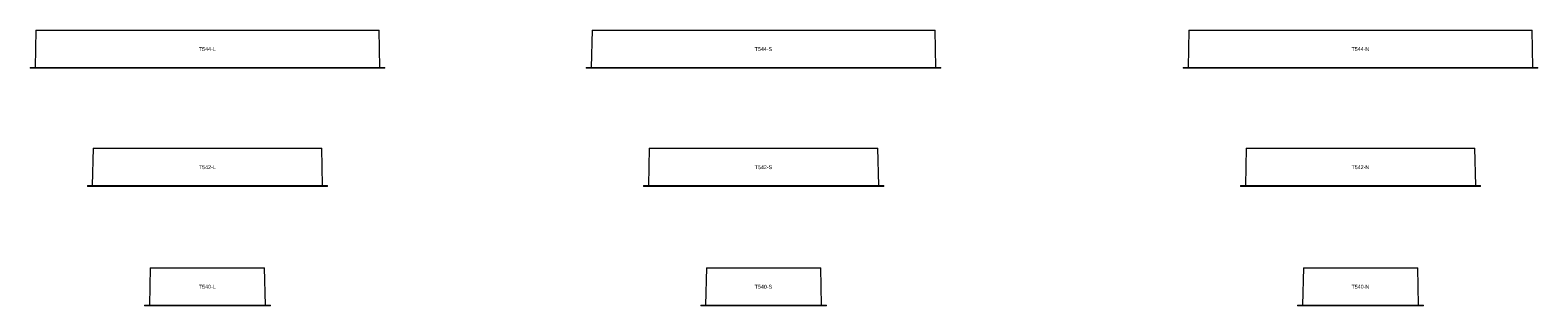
# Model space of a CAD drawing. Header units: millimetres. Extents: x 1820 to 5774, y -48 to 675.
import ezdxf

# ---------------------------------------------------------------- set-up
doc = ezdxf.new("R2010")
doc.units = ezdxf.units.MM
doc.layers.add('A-GENM', color=13, linetype='Continuous', lineweight=18)
doc.layers.add('A-GENM-IDEN', color=13, linetype='Continuous', lineweight=9)
doc.styles.add('Arial', font='arial.ttf', dxfattribs={"height": 10})

# ---------------------------------------------------------------- blocks, each defined once
blk = doc.blocks.new('DBLTD_Duten_Shelves_RecessedNiche - Brushed Brass Niche 30cm-450681-Level 0')
at = {"layer": 'A-GENM'}
for p, q in [((-150, 50), (-152, -48)), ((-150, 50), (150, 50)), ((152, -48), (150, 50)), ((-165, -48), (165, -48)), ((-165, -48), (-165, -50)), ((165, -50), (-165, -50)), ((165, -50), (165, -48))]:
    blk.add_line(p, q, dxfattribs=at)
blk = doc.blocks.new('DBLTD_Duten_Shelves_RecessedNiche - Brushed Brass Niche 90cm-450697-Level 0')
at = {"layer": 'A-GENM'}
for p, q in [((-450, 50), (-452, -48)), ((-450, 50), (450, 50)), ((452, -48), (450, 50)), ((-465, -48), (465, -48)), ((-465, -48), (-465, -50)), ((465, -50), (-465, -50)), ((465, -50), (465, -48))]:
    blk.add_line(p, q, dxfattribs=at)
blk = doc.blocks.new('DBLTD_Duten_Shelves_RecessedNiche - Brushed Brass Niche 60cm-451571-Level 0')
at = {"layer": 'A-GENM'}
for p, q in [((-300, 50), (-302, -48)), ((-300, 50), (300, 50)), ((302, -48), (300, 50)), ((-315, -48), (315, -48)), ((-315, -48), (-315, -50)), ((315, -50), (-315, -50)), ((315, -50), (315, -48))]:
    blk.add_line(p, q, dxfattribs=at)
blk = doc.blocks.new('DBLTD_Duten_Shelves_RecessedNiche - Brushed Stainless Steel Niche 30cm-450685-Level 0')
at = {"layer": 'A-GENM'}
for p, q in [((-150, 50), (-152, -48)), ((-150, 50), (150, 50)), ((152, -48), (150, 50)), ((-165, -48), (165, -48)), ((-165, -48), (-165, -50)), ((165, -50), (-165, -50)), ((165, -50), (165, -48))]:
    blk.add_line(p, q, dxfattribs=at)
blk = doc.blocks.new('DBLTD_Duten_Shelves_RecessedNiche - Brushed Stainless Steel Niche 60cm-450687-Level 0')
at = {"layer": 'A-GENM'}
for p, q in [((-300, 50), (-302, -48)), ((-300, 50), (300, 50)), ((302, -48), (300, 50)), ((-315, -48), (315, -48)), ((-315, -48), (-315, -50)), ((315, -50), (-315, -50)), ((315, -50), (315, -48))]:
    blk.add_line(p, q, dxfattribs=at)
blk = doc.blocks.new('DBLTD_Duten_Shelves_RecessedNiche - Brushed Stainless Steel Niche 90cm-450695-Level 0')
at = {"layer": 'A-GENM'}
for p, q in [((-450, 50), (-452, -48)), ((-450, 50), (450, 50)), ((452, -48), (450, 50)), ((-465, -48), (465, -48)), ((-465, -48), (-465, -50)), ((465, -50), (-465, -50)), ((465, -50), (465, -48))]:
    blk.add_line(p, q, dxfattribs=at)
blk = doc.blocks.new('DBLTD_Duten_Shelves_RecessedNiche - Matte Black Niche 30cm-450683-Level 0')
at = {"layer": 'A-GENM'}
for p, q in [((-150, 50), (-152, -48)), ((-150, 50), (150, 50)), ((152, -48), (150, 50)), ((-165, -48), (165, -48)), ((-165, -48), (-165, -50)), ((165, -50), (-165, -50)), ((165, -50), (165, -48))]:
    blk.add_line(p, q, dxfattribs=at)
blk = doc.blocks.new('DBLTD_Duten_Shelves_RecessedNiche - Matte Black Niche 60cm-450691-Level 0')
at = {"layer": 'A-GENM'}
for p, q in [((-300, 50), (-302, -48)), ((-300, 50), (300, 50)), ((302, -48), (300, 50)), ((-315, -48), (315, -48)), ((-315, -48), (-315, -50)), ((315, -50), (-315, -50)), ((315, -50), (315, -48))]:
    blk.add_line(p, q, dxfattribs=at)
blk = doc.blocks.new('DBLTD_Duten_Shelves_RecessedNiche - Matte Black Niche 90cm-450693-Level 0')
at = {"layer": 'A-GENM'}
for p, q in [((-450, 50), (-452, -48)), ((-450, 50), (450, 50)), ((452, -48), (450, 50)), ((-465, -48), (465, -48)), ((-465, -48), (-465, -50)), ((465, -50), (-465, -50)), ((465, -50), (465, -48))]:
    blk.add_line(p, q, dxfattribs=at)

msp = doc.modelspace()

# ---------------------------------------------------------------- block references
at = {"layer": 'A-GENM'}
for name, p in [('DBLTD_Duten_Shelves_RecessedNiche - Brushed Brass Niche 90cm-450697-Level 0', (2285, 625.5)), ('DBLTD_Duten_Shelves_RecessedNiche - Brushed Stainless Steel Niche 90cm-450695-Level 0', (3743.5, 625.5)), ('DBLTD_Duten_Shelves_RecessedNiche - Matte Black Niche 90cm-450693-Level 0', (5309, 625.5)), ('DBLTD_Duten_Shelves_RecessedNiche - Brushed Brass Niche 60cm-451571-Level 0', (2285, 315.3)), ('DBLTD_Duten_Shelves_RecessedNiche - Brushed Stainless Steel Niche 60cm-450687-Level 0', (3743.5, 315.3)), ('DBLTD_Duten_Shelves_RecessedNiche - Matte Black Niche 60cm-450691-Level 0', (5309, 315.3)), ('DBLTD_Duten_Shelves_RecessedNiche - Brushed Brass Niche 30cm-450681-Level 0', (2285, 1.7)), ('DBLTD_Duten_Shelves_RecessedNiche - Brushed Stainless Steel Niche 30cm-450685-Level 0', (3743.5, 1.7)), ('DBLTD_Duten_Shelves_RecessedNiche - Matte Black Niche 30cm-450683-Level 0', (5309, 1.7))]:
    msp.add_blockref(name, p, dxfattribs=at)

# ---------------------------------------------------------------- texts
at = {"layer": 'A-GENM-IDEN', "char_height": 10, "attachment_point": 1, "style": 'Arial'}
for s, insert, width in [('T544-L', (2262.4, 630.8), 54.515), ('T544-S', (3720.1, 630.8), 56.519), ('T544-N', (5285.2, 630.8), 57.321), ('T542-L', (2262.4, 320.6), 54.515), ('T542-S', (3720.1, 320.6), 56.519), ('T542-N', (5285.2, 320.6), 57.321), ('T540-L', (2262.4, 7), 54.515), ('T540-S', (3720.1, 7), 56.519), ('T540-N', (5285.2, 7), 57.321)]:
    msp.add_mtext(s, dxfattribs=dict(at, insert=insert, width=width))

doc.saveas('drawing.dxf')
